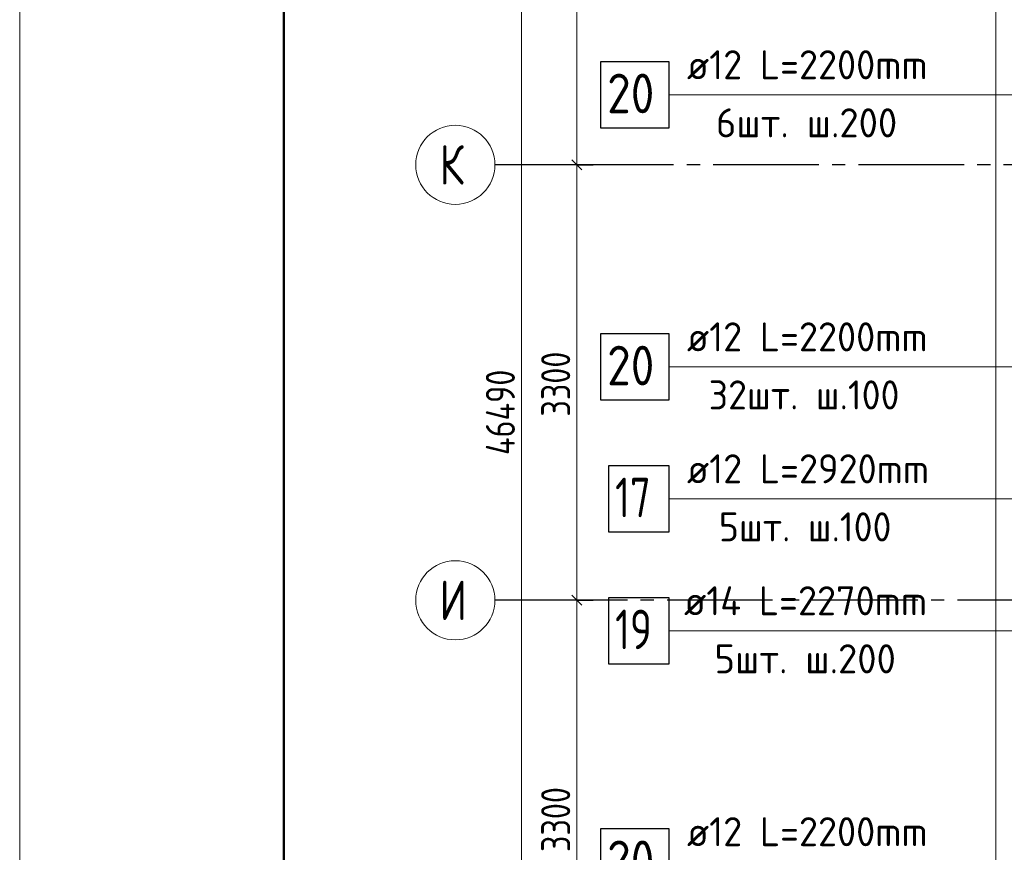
# Model space of a CAD drawing. Header units: millimetres. Extents: x 0 to 43617, y 0 to 59400.
# Tile 6 of 41: x 0 to 7459, y 30520 to 36830. Entities that reach past the tile are written whole.
import ezdxf

# ---------------------------------------------------------------- set-up
doc = ezdxf.new("R2010")
doc.units = ezdxf.units.MM
doc.linetypes.add('______5', pattern=[1100, 800, -100, 100, -100])
for name, color, linetype, lineweight in [('Standard', 7, 'Continuous', 25), ('ДОП Верх по Х', 7, 'Continuous', 25), ('Оси', 40, '______5', 18), ('Позиционная метка номер позиции', 7, 'Continuous', 13)]:
    doc.layers.add(name, color=color, linetype=linetype, lineweight=lineweight)
doc.layers.add('ЖБ Перекрытие верхний уровень', color=7, linetype='Continuous', lineweight=25, true_color=0xe0e0ff)
doc.styles.add('GOST 2.304-81', font='txt')
doc.styles.add('ISOCPEUR', font='txt')

msp = doc.modelspace()

# ---------------------------------------------------------------- linework, layer by layer
at = {"layer": 'Standard', "color": 7, "linetype": 'Continuous', "lineweight": 13, "transparency": 33554687}
for p, q in [((4220.5, 35730), (4220.5, 39030)), ((4220.5, 32430), (4220.5, 35730)), ((4220.5, 29130), (4220.5, 32430))]:
    msp.add_line(p, q, dxfattribs=at)
at = {"layer": 'Standard', "color": 251, "linetype": 'Continuous', "lineweight": -3, "true_color": 0x656565, "transparency": 33554687}
for p, q in [((4220.5, 35730), (4095.5, 35730)), ((4220.5, 35730), (4345.5, 35730)), ((4220.5, 32430), (4095.5, 32430)), ((4220.5, 32430), (4345.5, 32430))]:
    msp.add_line(p, q, dxfattribs=at)
at = {"layer": 'Standard', "color": 7, "linetype": 'Continuous', "lineweight": 25, "transparency": 33554687}
for p, q in [((4258, 35692.5), (4183, 35767.5)), ((4258, 32392.5), (4183, 32467.5))]:
    msp.add_line(p, q, dxfattribs=at)
at = {"layer": 'Standard', "color": 7, "linetype": 'Continuous', "lineweight": 13, "transparency": 33554687}
msp.add_lwpolyline([(0, 0), (42000, 0), (42000, 59400), (0, 59400), (0, 0)], close=True, dxfattribs=at)
at = {"layer": 'Standard', "color": 7, "linetype": 'Continuous', "lineweight": 50, "transparency": 33554687}
msp.add_lwpolyline([(2000, 58900), (41500, 58900), (41500, 500), (2000, 500), (2000, 58900)], close=True, dxfattribs=at)
at = {"layer": 'Standard', "color": 7, "linetype": 'Continuous', "lineweight": 13, "transparency": 33554687}
msp.add_lwpolyline([(3801.5, 10630), (3801.5, 33447.5), (3801.5, 33447.5), (3801.5, 57120)], dxfattribs=at)
at = {"layer": 'Standard', "color": 251, "linetype": 'Continuous', "lineweight": -3, "true_color": 0x656565, "transparency": 33554687}
for points in [[(4220.5, 35730), (4203.5, 35730), (4203.5, 35730), (4203.5, 35730), (4203.5, 35730), (4203.5, 35730), (4203.5, 35730), (4203.5, 35730), (4203.5, 35730), (4203.5, 35730), (4203.5, 35730), (4203.5, 35730), (4203.5, 35730), (3700, 35730)], [(4220.5, 32430), (4203.5, 32430), (4203.5, 32430), (4203.5, 32430), (4203.5, 32430), (4203.5, 32430), (4203.5, 32430), (4203.5, 32430), (4203.5, 32430), (4203.5, 32430), (4203.5, 32430), (4203.5, 32430), (4203.5, 32430), (4203.5, 32430), (4203.5, 32430), (3700, 32430)]]:
    msp.add_lwpolyline(points, dxfattribs=at)
at = {"layer": 'ДОП Верх по Х', "color": 7, "linetype": 'Continuous', "lineweight": 13, "transparency": 33554687}
for p, q in [((5034.5, 36261), (7120.5, 36261)), ((5034.5, 34199), (7120.5, 34199)), ((5034.5, 33199), (7120.5, 33199)), ((5012.5, 32199), (7120.5, 32199))]:
    msp.add_line(p, q, dxfattribs=at)
at = {"layer": 'ДОП Верх по Х', "color": 7, "linetype": 'Continuous', "lineweight": 25, "transparency": 33554687}
for points in [[(4400.5, 36011), (4920.5, 36011), (4920.5, 36511), (4400.5, 36511), (4400.5, 36011)], [(4400.5, 33949), (4920.5, 33949), (4920.5, 34449), (4400.5, 34449), (4400.5, 33949)], [(4460.5, 32949), (4920.5, 32949), (4920.5, 33449), (4460.5, 33449), (4460.5, 32949)], [(4460.5, 31949), (4920.5, 31949), (4920.5, 32449), (4460.5, 32449), (4460.5, 31949)], [(4400.5, 30199), (4920.5, 30199), (4920.5, 30699), (4400.5, 30699), (4400.5, 30199)]]:
    msp.add_lwpolyline(points, dxfattribs=at)
at = {"layer": 'ЖБ Перекрытие верхний уровень', "color": 7, "linetype": 'Continuous', "lineweight": 18, "transparency": 33554687}
msp.add_line((7394, 57220), (7394, 22670), dxfattribs=at)
at = {"layer": 'Оси', "color": 8, "linetype": '______5', "lineweight": -3, "transparency": 33554687}
for p, q in [((22554, 35730), (3600, 35730)), ((23304, 32430), (3600, 32430))]:
    msp.add_line(p, q, dxfattribs=at)
at = {"layer": 'Оси', "color": 7, "linetype": 'Continuous', "lineweight": 13, "transparency": 33554687}
for centre in [(3300, 35730), (3300, 32430)]:
    msp.add_circle(centre, 300, dxfattribs=at)
at = {"layer": 'Позиционная метка номер позиции', "color": 7, "linetype": 'Continuous', "lineweight": 13, "transparency": 33554687}
for points in [[(13124, 35761), (12624, 36261), (4920.5, 36261)], [(13774, 33125.5), (13293.2, 33606.3), (13293.2, 34199), (4920.5, 34199)], [(9224, 32699), (8724, 33199), (4920.5, 33199)], [(8474, 31699), (7974, 32199), (4920.5, 32199)]]:
    msp.add_lwpolyline(points, dxfattribs=at)

# ---------------------------------------------------------------- texts
at = {"layer": 'Standard', "color": 7, "linetype": 'Continuous', "lineweight": 25, "transparency": 33554687, "char_height": 220, "attachment_point": 7, "rotation": 90, "style": 'GOST 2.304-81'}
for s, insert, width in [('3300', (4170.5, 33822), 641.476), ('46490', (3751.5, 33531), 813.278), ('3300', (4170.5, 30522), 641.476)]:
    msp.add_mtext(s, dxfattribs=dict(at, insert=insert, width=width))
at = {"layer": 'ДОП Верх по Х', "color": 7, "linetype": 'Continuous', "lineweight": 13, "transparency": 33554687, "attachment_point": 7, "style": 'ISOCPEUR'}
for s, insert, char_height, width in [('\\W0.96;ø12 L=2200mm ', (5054.5, 36378.3), 220, 2150.516), ('\\W0.87;20', (4450.5, 36121), 300, 550.803), ('\\W0.97;6шт. ш.200 ', (5274.5, 35938.3), 220, 1712.331), ('\\W0.96;ø12 L=2200mm ', (5054.5, 34316.3), 220, 2150.516), ('\\W0.87;20', (4450.5, 34059), 300, 550.803), ('\\W0.95;32шт. ш.100 ', (5219.5, 33876.3), 220, 1819.893), ('\\W0.96;ø12 L=2920mm ', (5054.5, 33316.3), 220, 2150.516), ('\\W0.75;17', (4510.5, 33059), 300, 472.272), ('\\W0.95;5шт. ш.100 ', (5296.5, 32876.3), 220, 1665.534), ('\\W0.96;ø14 L=2270mm ', (5032.5, 32316.3), 220, 2172.605), ('\\W0.75;19', (4510.5, 32059), 300, 472.272), ('\\W0.97;5шт. ш.200 ', (5263.5, 31876.3), 220, 1712.324), ('\\W0.96;ø12 L=2200mm ', (5054.5, 30566.3), 220, 2150.516), ('\\W0.87;20', (4450.5, 30309), 300, 550.803)]:
    msp.add_mtext(s, dxfattribs=dict(at, insert=insert, char_height=char_height, width=width))
at = {"layer": 'Оси', "color": 7, "linetype": 'Continuous', "lineweight": 25, "transparency": 33554687, "char_height": 300, "width": 359.83, "attachment_point": 7, "style": 'ISOCPEUR'}
for s, insert in [('\\W0.80;К', (3180, 35580)), ('\\W0.80;И', (3180, 32280))]:
    msp.add_mtext(s, dxfattribs=dict(at, insert=insert))

doc.saveas('drawing.dxf')
